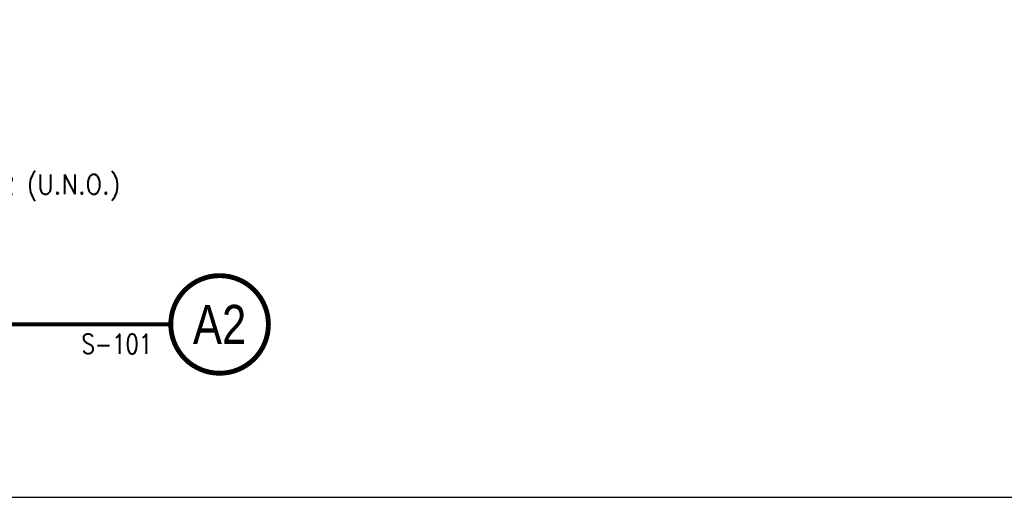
# Model space of a CAD drawing. Header units: inches. Extents: x -9715 to 32893, y -15613 to -1138.
# Tile 215 of 256: x 10338 to 10489, y -14182 to -14109. Entities that reach past the tile are written whole.
import ezdxf
from ezdxf.enums import TextEntityAlignment as Align

# ---------------------------------------------------------------- set-up
doc = ezdxf.new("R2010")
doc.units = ezdxf.units.IN
doc.header["$MEASUREMENT"] = 0
doc.layers.get('0').update_dxf_attribs({"color": 252})
doc.layers.get('DEFPOINTS').update_dxf_attribs({"color": 11})
doc.layers.add('A-ANNO-TITL', color=2, linetype='Continuous')
doc.layers.add('S-ANNO-TEXT', color=2, linetype='Continuous')
doc.styles.add('125', font='romans.shx', dxfattribs={"width": 0.8, "height": 2})
doc.styles.add('TEXT', font='romans.shx', dxfattribs={"width": 0.8, "height": 16})
doc.styles.add('Title', font='swiss.ttf', dxfattribs={"width": 0.8})

# ---------------------------------------------------------------- blocks, each defined once
blk = doc.blocks.new('NAVFAC_Anno_Title_B1')
at = {"const_width": 0.25}
blk.add_lwpolyline([(0, -2.5, -1), (0, 2.5, -1)], format="xyb", close=True, dxfattribs=at)
at = {"color": 0, "linetype": 'ByBlock', "lineweight": -2, "style": 'Title', "width": 0.8}
blk.add_attdef('NUMBER', text='', height=2, dxfattribs=at).set_placement((0, 0), align=Align.MIDDLE_CENTER)
at = {"color": 0, "linetype": 'ByBlock', "lineweight": -2, "style": 'TEXT', "width": 0.8}
blk.add_attdef('CUT_FROM', text='', height=1, dxfattribs=at).set_placement((-3.443, -0.5), align=Align.TOP_RIGHT)

msp = doc.modelspace()

# ---------------------------------------------------------------- linework, layer by layer
at = {"layer": 'A-ANNO-TITL', "const_width": 0.6}
msp.add_lwpolyline([(10229.43055, -14155.59542), (10361.06435, -14155.59542)], dxfattribs=at)
at = {"layer": 'DEFPOINTS'}
msp.add_lwpolyline([(10186.67974, -14182.16314), (10877.65338, -14182.16314), (10877.65338, -13687.63671), (10186.67974, -13687.63671)], close=True, dxfattribs=at)

# ---------------------------------------------------------------- block references
at = {"layer": 'A-ANNO-TITL', "xscale": 3.000000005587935, "yscale": 3.000000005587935, "zscale": 3.000000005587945}
msp.add_blockref('NAVFAC_Anno_Title_B1', (10368.56435, -14155.59542), dxfattribs=at).add_auto_attribs({'NUMBER': 'A2', 'CUT_FROM': 'S-101'})

# ---------------------------------------------------------------- texts
at = {"layer": 'S-ANNO-TEXT', "ltscale": 20, "style": '125', "width": 0.9}
msp.add_text('ALL REINFORCEMENT #4@12 (U.N.O.)', height=3.0000001, dxfattribs=at).set_placement((10285.71661, -14135.57638))

doc.saveas('drawing.dxf')
